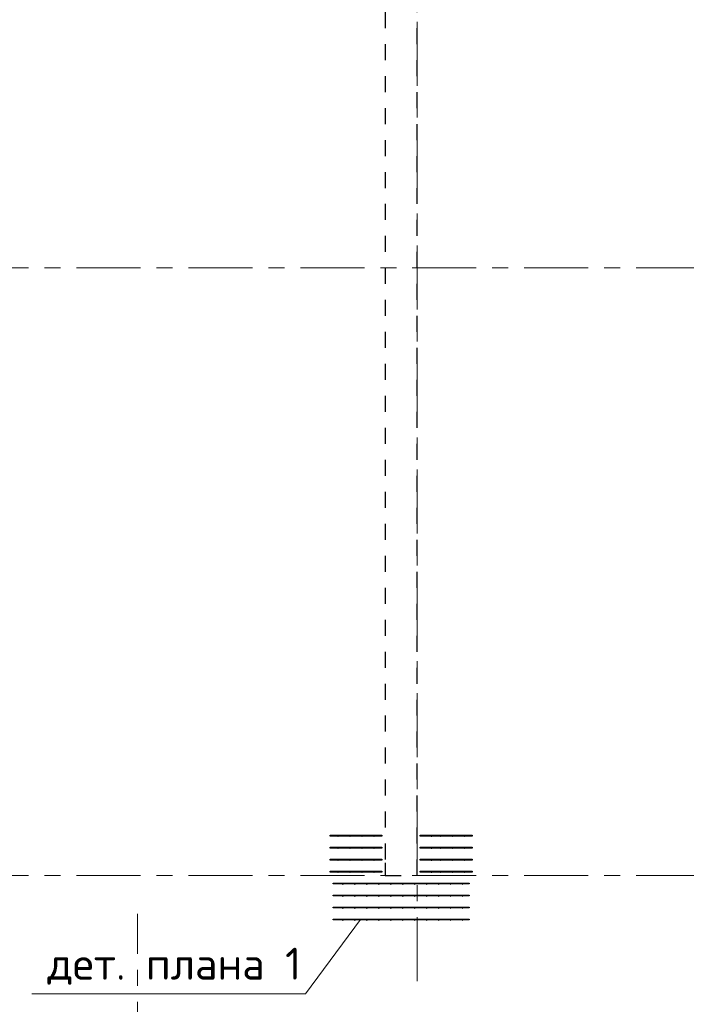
# Model space of a CAD drawing. Header units: metres. Extents: x -38 to 93, y -15 to 21.
# Tile 50 of 194: x 36.21 to 40.38, y 8.19 to 14.35. Entities that reach past the tile are written whole.
import ezdxf

# ---------------------------------------------------------------- set-up
doc = ezdxf.new("R2010")
doc.units = ezdxf.units.M
for name, pattern in [('______11', [0.5, 0.4, -0.05, 0, -0.05]), ('______2', [0.0405, 0.03, -0.0105]), ('______5', [1.1, 0.8, -0.1, 0.1, -0.1])]:
    doc.linetypes.add(name, pattern=pattern)
for name, color, linetype, lineweight in [('XR$2$Осевая линия (1)', 7, '______5', 13), ('XR$4$Арматурный каркас 01', 4, 'Continuous', 35), ('XR$4$Текст_ общее_1', 7, 'Continuous', 13)]:
    doc.layers.add(name, color=color, linetype=linetype, lineweight=lineweight)
doc.layers.add('XR$6$Стена_ бетон несущ.', color=7, linetype='Continuous', lineweight=70, true_color=0xb4b496)
doc.styles.add('ISOCPEUR', font='txt')

msp = doc.modelspace()

# ---------------------------------------------------------------- hatches: boundary and pattern name
at = {"layer": 'XR$4$Арматурный каркас 01', "linetype": 'Continuous', "lineweight": 50, "transparency": 33554687}
for points in [[(38.208, 9.2432), (38.2078, 9.2444), (38.2071, 9.2454), (38.2061, 9.246), (38.205, 9.2462), (38.2039, 9.246), (38.2029, 9.2454), (38.2022, 9.2444), (38.202, 9.2432), (38.2022, 9.2421), (38.2029, 9.2411), (38.2039, 9.2405), (38.205, 9.2402), (38.2061, 9.2405), (38.2071, 9.2411), (38.2078, 9.2421)], [(38.283, 9.2432), (38.2828, 9.2444), (38.2821, 9.2454), (38.2811, 9.246), (38.28, 9.2462), (38.2789, 9.246), (38.2779, 9.2454), (38.2772, 9.2444), (38.277, 9.2432), (38.2772, 9.2421), (38.2779, 9.2411), (38.2789, 9.2405), (38.28, 9.2402), (38.2811, 9.2405), (38.2821, 9.2411), (38.2828, 9.2421)], [(38.358, 9.2432), (38.3578, 9.2444), (38.3571, 9.2454), (38.3561, 9.246), (38.355, 9.2462), (38.3539, 9.246), (38.3529, 9.2454), (38.3522, 9.2444), (38.352, 9.2432), (38.3522, 9.2421), (38.3529, 9.2411), (38.3539, 9.2405), (38.355, 9.2402), (38.3561, 9.2405), (38.3571, 9.2411), (38.3578, 9.2421)], [(38.433, 9.2432), (38.4328, 9.2444), (38.4321, 9.2454), (38.4311, 9.246), (38.43, 9.2462), (38.4289, 9.246), (38.4279, 9.2454), (38.4272, 9.2444), (38.427, 9.2432), (38.4272, 9.2421), (38.4279, 9.2411), (38.4289, 9.2405), (38.43, 9.2402), (38.4311, 9.2405), (38.4321, 9.2411), (38.4328, 9.2421)], [(38.793, 9.2432), (38.7928, 9.2444), (38.7921, 9.2454), (38.7911, 9.246), (38.79, 9.2462), (38.7889, 9.246), (38.7879, 9.2454), (38.7872, 9.2444), (38.787, 9.2432), (38.7872, 9.2421), (38.7879, 9.2411), (38.7889, 9.2405), (38.79, 9.2402), (38.7911, 9.2405), (38.7921, 9.2411), (38.7928, 9.2421)], [(38.848, 9.2432), (38.8478, 9.2444), (38.8471, 9.2454), (38.8461, 9.246), (38.845, 9.2462), (38.8439, 9.246), (38.8429, 9.2454), (38.8422, 9.2444), (38.842, 9.2432), (38.8422, 9.2421), (38.8429, 9.2411), (38.8439, 9.2405), (38.845, 9.2402), (38.8461, 9.2405), (38.8471, 9.2411), (38.8478, 9.2421)], [(38.923, 9.2432), (38.9228, 9.2444), (38.9221, 9.2454), (38.9211, 9.246), (38.92, 9.2462), (38.9189, 9.246), (38.9179, 9.2454), (38.9172, 9.2444), (38.917, 9.2432), (38.9172, 9.2421), (38.9179, 9.2411), (38.9189, 9.2405), (38.92, 9.2402), (38.9211, 9.2405), (38.9221, 9.2411), (38.9228, 9.2421)], [(38.998, 9.2432), (38.9978, 9.2444), (38.9971, 9.2454), (38.9961, 9.246), (38.995, 9.2462), (38.9939, 9.246), (38.9929, 9.2454), (38.9922, 9.2444), (38.992, 9.2432), (38.9922, 9.2421), (38.9929, 9.2411), (38.9939, 9.2405), (38.995, 9.2402), (38.9961, 9.2405), (38.9971, 9.2411), (38.9978, 9.2421)], [(38.208, 9.1682), (38.2078, 9.1694), (38.2071, 9.1704), (38.2061, 9.171), (38.205, 9.1712), (38.2039, 9.171), (38.2029, 9.1704), (38.2022, 9.1694), (38.202, 9.1682), (38.2022, 9.1671), (38.2029, 9.1661), (38.2039, 9.1655), (38.205, 9.1652), (38.2061, 9.1655), (38.2071, 9.1661), (38.2078, 9.1671)], [(38.283, 9.1682), (38.2828, 9.1694), (38.2821, 9.1704), (38.2811, 9.171), (38.28, 9.1712), (38.2789, 9.171), (38.2779, 9.1704), (38.2772, 9.1694), (38.277, 9.1682), (38.2772, 9.1671), (38.2779, 9.1661), (38.2789, 9.1655), (38.28, 9.1652), (38.2811, 9.1655), (38.2821, 9.1661), (38.2828, 9.1671)], [(38.358, 9.1682), (38.3578, 9.1694), (38.3571, 9.1704), (38.3561, 9.171), (38.355, 9.1712), (38.3539, 9.171), (38.3529, 9.1704), (38.3522, 9.1694), (38.352, 9.1682), (38.3522, 9.1671), (38.3529, 9.1661), (38.3539, 9.1655), (38.355, 9.1652), (38.3561, 9.1655), (38.3571, 9.1661), (38.3578, 9.1671)], [(38.433, 9.1682), (38.4328, 9.1694), (38.4321, 9.1704), (38.4311, 9.171), (38.43, 9.1712), (38.4289, 9.171), (38.4279, 9.1704), (38.4272, 9.1694), (38.427, 9.1682), (38.4272, 9.1671), (38.4279, 9.1661), (38.4289, 9.1655), (38.43, 9.1652), (38.4311, 9.1655), (38.4321, 9.1661), (38.4328, 9.1671)], [(38.793, 9.1682), (38.7928, 9.1694), (38.7921, 9.1704), (38.7911, 9.171), (38.79, 9.1712), (38.7889, 9.171), (38.7879, 9.1704), (38.7872, 9.1694), (38.787, 9.1682), (38.7872, 9.1671), (38.7879, 9.1661), (38.7889, 9.1655), (38.79, 9.1652), (38.7911, 9.1655), (38.7921, 9.1661), (38.7928, 9.1671)], [(38.848, 9.1682), (38.8478, 9.1694), (38.8471, 9.1704), (38.8461, 9.171), (38.845, 9.1712), (38.8439, 9.171), (38.8429, 9.1704), (38.8422, 9.1694), (38.842, 9.1682), (38.8422, 9.1671), (38.8429, 9.1661), (38.8439, 9.1655), (38.845, 9.1652), (38.8461, 9.1655), (38.8471, 9.1661), (38.8478, 9.1671)], [(38.923, 9.1682), (38.9228, 9.1694), (38.9221, 9.1704), (38.9211, 9.171), (38.92, 9.1712), (38.9189, 9.171), (38.9179, 9.1704), (38.9172, 9.1694), (38.917, 9.1682), (38.9172, 9.1671), (38.9179, 9.1661), (38.9189, 9.1655), (38.92, 9.1652), (38.9211, 9.1655), (38.9221, 9.1661), (38.9228, 9.1671)], [(38.998, 9.1682), (38.9978, 9.1694), (38.9971, 9.1704), (38.9961, 9.171), (38.995, 9.1712), (38.9939, 9.171), (38.9929, 9.1704), (38.9922, 9.1694), (38.992, 9.1682), (38.9922, 9.1671), (38.9929, 9.1661), (38.9939, 9.1655), (38.995, 9.1652), (38.9961, 9.1655), (38.9971, 9.1661), (38.9978, 9.1671)], [(38.208, 9.0932), (38.2078, 9.0944), (38.2071, 9.0954), (38.2061, 9.096), (38.205, 9.0962), (38.2039, 9.096), (38.2029, 9.0954), (38.2022, 9.0944), (38.202, 9.0932), (38.2022, 9.0921), (38.2029, 9.0911), (38.2039, 9.0905), (38.205, 9.0902), (38.2061, 9.0905), (38.2071, 9.0911), (38.2078, 9.0921)], [(38.283, 9.0932), (38.2828, 9.0944), (38.2821, 9.0954), (38.2811, 9.096), (38.28, 9.0962), (38.2789, 9.096), (38.2779, 9.0954), (38.2772, 9.0944), (38.277, 9.0932), (38.2772, 9.0921), (38.2779, 9.0911), (38.2789, 9.0905), (38.28, 9.0902), (38.2811, 9.0905), (38.2821, 9.0911), (38.2828, 9.0921)], [(38.358, 9.0932), (38.3578, 9.0944), (38.3571, 9.0954), (38.3561, 9.096), (38.355, 9.0962), (38.3539, 9.096), (38.3529, 9.0954), (38.3522, 9.0944), (38.352, 9.0932), (38.3522, 9.0921), (38.3529, 9.0911), (38.3539, 9.0905), (38.355, 9.0902), (38.3561, 9.0905), (38.3571, 9.0911), (38.3578, 9.0921)], [(38.433, 9.0932), (38.4328, 9.0944), (38.4321, 9.0954), (38.4311, 9.096), (38.43, 9.0962), (38.4289, 9.096), (38.4279, 9.0954), (38.4272, 9.0944), (38.427, 9.0932), (38.4272, 9.0921), (38.4279, 9.0911), (38.4289, 9.0905), (38.43, 9.0902), (38.4311, 9.0905), (38.4321, 9.0911), (38.4328, 9.0921)], [(38.793, 9.0932), (38.7928, 9.0944), (38.7921, 9.0954), (38.7911, 9.096), (38.79, 9.0962), (38.7889, 9.096), (38.7879, 9.0954), (38.7872, 9.0944), (38.787, 9.0932), (38.7872, 9.0921), (38.7879, 9.0911), (38.7889, 9.0905), (38.79, 9.0902), (38.7911, 9.0905), (38.7921, 9.0911), (38.7928, 9.0921)], [(38.848, 9.0932), (38.8478, 9.0944), (38.8471, 9.0954), (38.8461, 9.096), (38.845, 9.0962), (38.8439, 9.096), (38.8429, 9.0954), (38.8422, 9.0944), (38.842, 9.0932), (38.8422, 9.0921), (38.8429, 9.0911), (38.8439, 9.0905), (38.845, 9.0902), (38.8461, 9.0905), (38.8471, 9.0911), (38.8478, 9.0921)], [(38.923, 9.0932), (38.9228, 9.0944), (38.9221, 9.0954), (38.9211, 9.096), (38.92, 9.0962), (38.9189, 9.096), (38.9179, 9.0954), (38.9172, 9.0944), (38.917, 9.0932), (38.9172, 9.0921), (38.9179, 9.0911), (38.9189, 9.0905), (38.92, 9.0902), (38.9211, 9.0905), (38.9221, 9.0911), (38.9228, 9.0921)], [(38.998, 9.0932), (38.9978, 9.0944), (38.9971, 9.0954), (38.9961, 9.096), (38.995, 9.0962), (38.9939, 9.096), (38.9929, 9.0954), (38.9922, 9.0944), (38.992, 9.0932), (38.9922, 9.0921), (38.9929, 9.0911), (38.9939, 9.0905), (38.995, 9.0902), (38.9961, 9.0905), (38.9971, 9.0911), (38.9978, 9.0921)], [(38.208, 9.0182), (38.2078, 9.0194), (38.2071, 9.0204), (38.2061, 9.021), (38.205, 9.0212), (38.2039, 9.021), (38.2029, 9.0204), (38.2022, 9.0194), (38.202, 9.0182), (38.2022, 9.0171), (38.2029, 9.0161), (38.2039, 9.0155), (38.205, 9.0152), (38.2061, 9.0155), (38.2071, 9.0161), (38.2078, 9.0171)], [(38.283, 9.0182), (38.2828, 9.0194), (38.2821, 9.0204), (38.2811, 9.021), (38.28, 9.0212), (38.2789, 9.021), (38.2779, 9.0204), (38.2772, 9.0194), (38.277, 9.0182), (38.2772, 9.0171), (38.2779, 9.0161), (38.2789, 9.0155), (38.28, 9.0152), (38.2811, 9.0155), (38.2821, 9.0161), (38.2828, 9.0171)], [(38.358, 9.0182), (38.3578, 9.0194), (38.3571, 9.0204), (38.3561, 9.021), (38.355, 9.0212), (38.3539, 9.021), (38.3529, 9.0204), (38.3522, 9.0194), (38.352, 9.0182), (38.3522, 9.0171), (38.3529, 9.0161), (38.3539, 9.0155), (38.355, 9.0152), (38.3561, 9.0155), (38.3571, 9.0161), (38.3578, 9.0171)], [(38.433, 9.0182), (38.4328, 9.0194), (38.4321, 9.0204), (38.4311, 9.021), (38.43, 9.0212), (38.4289, 9.021), (38.4279, 9.0204), (38.4272, 9.0194), (38.427, 9.0182), (38.4272, 9.0171), (38.4279, 9.0161), (38.4289, 9.0155), (38.43, 9.0152), (38.4311, 9.0155), (38.4321, 9.0161), (38.4328, 9.0171)], [(38.793, 9.0182), (38.7928, 9.0194), (38.7921, 9.0204), (38.7911, 9.021), (38.79, 9.0212), (38.7889, 9.021), (38.7879, 9.0204), (38.7872, 9.0194), (38.787, 9.0182), (38.7872, 9.0171), (38.7879, 9.0161), (38.7889, 9.0155), (38.79, 9.0152), (38.7911, 9.0155), (38.7921, 9.0161), (38.7928, 9.0171)], [(38.848, 9.0182), (38.8478, 9.0194), (38.8471, 9.0204), (38.8461, 9.021), (38.845, 9.0212), (38.8439, 9.021), (38.8429, 9.0204), (38.8422, 9.0194), (38.842, 9.0182), (38.8422, 9.0171), (38.8429, 9.0161), (38.8439, 9.0155), (38.845, 9.0152), (38.8461, 9.0155), (38.8471, 9.0161), (38.8478, 9.0171)], [(38.923, 9.0182), (38.9228, 9.0194), (38.9221, 9.0204), (38.9211, 9.021), (38.92, 9.0212), (38.9189, 9.021), (38.9179, 9.0204), (38.9172, 9.0194), (38.917, 9.0182), (38.9172, 9.0171), (38.9179, 9.0161), (38.9189, 9.0155), (38.92, 9.0152), (38.9211, 9.0155), (38.9221, 9.0161), (38.9228, 9.0171)], [(38.998, 9.0182), (38.9978, 9.0194), (38.9971, 9.0204), (38.9961, 9.021), (38.995, 9.0212), (38.9939, 9.021), (38.9929, 9.0204), (38.9922, 9.0194), (38.992, 9.0182), (38.9922, 9.0171), (38.9929, 9.0161), (38.9939, 9.0155), (38.995, 9.0152), (38.9961, 9.0155), (38.9971, 9.0161), (38.9978, 9.0171)], [(38.238, 8.9432), (38.2378, 8.9444), (38.2371, 8.9454), (38.2361, 8.946), (38.235, 8.9462), (38.2339, 8.946), (38.2329, 8.9454), (38.2322, 8.9444), (38.232, 8.9432), (38.2322, 8.9421), (38.2329, 8.9411), (38.2339, 8.9405), (38.235, 8.9402), (38.2361, 8.9405), (38.2371, 8.9411), (38.2378, 8.9421)], [(38.313, 8.9432), (38.3128, 8.9444), (38.3121, 8.9454), (38.3111, 8.946), (38.31, 8.9462), (38.3089, 8.946), (38.3079, 8.9454), (38.3072, 8.9444), (38.307, 8.9432), (38.3072, 8.9421), (38.3079, 8.9411), (38.3089, 8.9405), (38.31, 8.9402), (38.3111, 8.9405), (38.3121, 8.9411), (38.3128, 8.9421)], [(38.388, 8.9432), (38.3878, 8.9444), (38.3871, 8.9454), (38.3861, 8.946), (38.385, 8.9462), (38.3839, 8.946), (38.3829, 8.9454), (38.3822, 8.9444), (38.382, 8.9432), (38.3822, 8.9421), (38.3829, 8.9411), (38.3839, 8.9405), (38.385, 8.9402), (38.3861, 8.9405), (38.3871, 8.9411), (38.3878, 8.9421)], [(38.463, 8.9432), (38.4628, 8.9444), (38.4621, 8.9454), (38.4611, 8.946), (38.46, 8.9462), (38.4589, 8.946), (38.4579, 8.9454), (38.4572, 8.9444), (38.457, 8.9432), (38.4572, 8.9421), (38.4579, 8.9411), (38.4589, 8.9405), (38.46, 8.9402), (38.4611, 8.9405), (38.4621, 8.9411), (38.4628, 8.9421)], [(38.538, 8.9432), (38.5378, 8.9444), (38.5371, 8.9454), (38.5361, 8.946), (38.535, 8.9462), (38.5339, 8.946), (38.5329, 8.9454), (38.5322, 8.9444), (38.532, 8.9432), (38.5322, 8.9421), (38.5329, 8.9411), (38.5339, 8.9405), (38.535, 8.9402), (38.5361, 8.9405), (38.5371, 8.9411), (38.5378, 8.9421)], [(38.613, 8.9432), (38.6128, 8.9444), (38.6121, 8.9454), (38.6111, 8.946), (38.61, 8.9462), (38.6089, 8.946), (38.6079, 8.9454), (38.6072, 8.9444), (38.607, 8.9432), (38.6072, 8.9421), (38.6079, 8.9411), (38.6089, 8.9405), (38.61, 8.9402), (38.6111, 8.9405), (38.6121, 8.9411), (38.6128, 8.9421)], [(38.688, 8.9432), (38.6878, 8.9444), (38.6871, 8.9454), (38.6861, 8.946), (38.685, 8.9462), (38.6839, 8.946), (38.6829, 8.9454), (38.6822, 8.9444), (38.682, 8.9432), (38.6822, 8.9421), (38.6829, 8.9411), (38.6839, 8.9405), (38.685, 8.9402), (38.6861, 8.9405), (38.6871, 8.9411), (38.6878, 8.9421)], [(38.763, 8.9432), (38.7628, 8.9444), (38.7621, 8.9454), (38.7611, 8.946), (38.76, 8.9462), (38.7589, 8.946), (38.7579, 8.9454), (38.7572, 8.9444), (38.757, 8.9432), (38.7572, 8.9421), (38.7579, 8.9411), (38.7589, 8.9405), (38.76, 8.9402), (38.7611, 8.9405), (38.7621, 8.9411), (38.7628, 8.9421)], [(38.838, 8.9432), (38.8378, 8.9444), (38.8371, 8.9454), (38.8361, 8.946), (38.835, 8.9462), (38.8339, 8.946), (38.8329, 8.9454), (38.8322, 8.9444), (38.832, 8.9432), (38.8322, 8.9421), (38.8329, 8.9411), (38.8339, 8.9405), (38.835, 8.9402), (38.8361, 8.9405), (38.8371, 8.9411), (38.8378, 8.9421)], [(38.913, 8.9432), (38.9128, 8.9444), (38.9121, 8.9454), (38.9111, 8.946), (38.91, 8.9462), (38.9089, 8.946), (38.9079, 8.9454), (38.9072, 8.9444), (38.907, 8.9432), (38.9072, 8.9421), (38.9079, 8.9411), (38.9089, 8.9405), (38.91, 8.9402), (38.9111, 8.9405), (38.9121, 8.9411), (38.9128, 8.9421)], [(38.988, 8.9432), (38.9878, 8.9444), (38.9871, 8.9454), (38.9861, 8.946), (38.985, 8.9462), (38.9839, 8.946), (38.9829, 8.9454), (38.9822, 8.9444), (38.982, 8.9432), (38.9822, 8.9421), (38.9829, 8.9411), (38.9839, 8.9405), (38.985, 8.9402), (38.9861, 8.9405), (38.9871, 8.9411), (38.9878, 8.9421)], [(38.238, 8.8682), (38.2378, 8.8694), (38.2371, 8.8704), (38.2361, 8.871), (38.235, 8.8712), (38.2339, 8.871), (38.2329, 8.8704), (38.2322, 8.8694), (38.232, 8.8682), (38.2322, 8.8671), (38.2329, 8.8661), (38.2339, 8.8655), (38.235, 8.8652), (38.2361, 8.8655), (38.2371, 8.8661), (38.2378, 8.8671)], [(38.313, 8.8682), (38.3128, 8.8694), (38.3121, 8.8704), (38.3111, 8.871), (38.31, 8.8712), (38.3089, 8.871), (38.3079, 8.8704), (38.3072, 8.8694), (38.307, 8.8682), (38.3072, 8.8671), (38.3079, 8.8661), (38.3089, 8.8655), (38.31, 8.8652), (38.3111, 8.8655), (38.3121, 8.8661), (38.3128, 8.8671)], [(38.388, 8.8682), (38.3878, 8.8694), (38.3871, 8.8704), (38.3861, 8.871), (38.385, 8.8712), (38.3839, 8.871), (38.3829, 8.8704), (38.3822, 8.8694), (38.382, 8.8682), (38.3822, 8.8671), (38.3829, 8.8661), (38.3839, 8.8655), (38.385, 8.8652), (38.3861, 8.8655), (38.3871, 8.8661), (38.3878, 8.8671)], [(38.463, 8.8682), (38.4628, 8.8694), (38.4621, 8.8704), (38.4611, 8.871), (38.46, 8.8712), (38.4589, 8.871), (38.4579, 8.8704), (38.4572, 8.8694), (38.457, 8.8682), (38.4572, 8.8671), (38.4579, 8.8661), (38.4589, 8.8655), (38.46, 8.8652), (38.4611, 8.8655), (38.4621, 8.8661), (38.4628, 8.8671)], [(38.538, 8.8682), (38.5378, 8.8694), (38.5371, 8.8704), (38.5361, 8.871), (38.535, 8.8712), (38.5339, 8.871), (38.5329, 8.8704), (38.5322, 8.8694), (38.532, 8.8682), (38.5322, 8.8671), (38.5329, 8.8661), (38.5339, 8.8655), (38.535, 8.8652), (38.5361, 8.8655), (38.5371, 8.8661), (38.5378, 8.8671)], [(38.613, 8.8682), (38.6128, 8.8694), (38.6121, 8.8704), (38.6111, 8.871), (38.61, 8.8712), (38.6089, 8.871), (38.6079, 8.8704), (38.6072, 8.8694), (38.607, 8.8682), (38.6072, 8.8671), (38.6079, 8.8661), (38.6089, 8.8655), (38.61, 8.8652), (38.6111, 8.8655), (38.6121, 8.8661), (38.6128, 8.8671)], [(38.688, 8.8682), (38.6878, 8.8694), (38.6871, 8.8704), (38.6861, 8.871), (38.685, 8.8712), (38.6839, 8.871), (38.6829, 8.8704), (38.6822, 8.8694), (38.682, 8.8682), (38.6822, 8.8671), (38.6829, 8.8661), (38.6839, 8.8655), (38.685, 8.8652), (38.6861, 8.8655), (38.6871, 8.8661), (38.6878, 8.8671)], [(38.763, 8.8682), (38.7628, 8.8694), (38.7621, 8.8704), (38.7611, 8.871), (38.76, 8.8712), (38.7589, 8.871), (38.7579, 8.8704), (38.7572, 8.8694), (38.757, 8.8682), (38.7572, 8.8671), (38.7579, 8.8661), (38.7589, 8.8655), (38.76, 8.8652), (38.7611, 8.8655), (38.7621, 8.8661), (38.7628, 8.8671)], [(38.838, 8.8682), (38.8378, 8.8694), (38.8371, 8.8704), (38.8361, 8.871), (38.835, 8.8712), (38.8339, 8.871), (38.8329, 8.8704), (38.8322, 8.8694), (38.832, 8.8682), (38.8322, 8.8671), (38.8329, 8.8661), (38.8339, 8.8655), (38.835, 8.8652), (38.8361, 8.8655), (38.8371, 8.8661), (38.8378, 8.8671)], [(38.913, 8.8682), (38.9128, 8.8694), (38.9121, 8.8704), (38.9111, 8.871), (38.91, 8.8712), (38.9089, 8.871), (38.9079, 8.8704), (38.9072, 8.8694), (38.907, 8.8682), (38.9072, 8.8671), (38.9079, 8.8661), (38.9089, 8.8655), (38.91, 8.8652), (38.9111, 8.8655), (38.9121, 8.8661), (38.9128, 8.8671)], [(38.988, 8.8682), (38.9878, 8.8694), (38.9871, 8.8704), (38.9861, 8.871), (38.985, 8.8712), (38.9839, 8.871), (38.9829, 8.8704), (38.9822, 8.8694), (38.982, 8.8682), (38.9822, 8.8671), (38.9829, 8.8661), (38.9839, 8.8655), (38.985, 8.8652), (38.9861, 8.8655), (38.9871, 8.8661), (38.9878, 8.8671)], [(38.238, 8.7932), (38.2378, 8.7944), (38.2371, 8.7954), (38.2361, 8.796), (38.235, 8.7962), (38.2339, 8.796), (38.2329, 8.7954), (38.2322, 8.7944), (38.232, 8.7932), (38.2322, 8.7921), (38.2329, 8.7911), (38.2339, 8.7905), (38.235, 8.7902), (38.2361, 8.7905), (38.2371, 8.7911), (38.2378, 8.7921)], [(38.313, 8.7932), (38.3128, 8.7944), (38.3121, 8.7954), (38.3111, 8.796), (38.31, 8.7962), (38.3089, 8.796), (38.3079, 8.7954), (38.3072, 8.7944), (38.307, 8.7932), (38.3072, 8.7921), (38.3079, 8.7911), (38.3089, 8.7905), (38.31, 8.7902), (38.3111, 8.7905), (38.3121, 8.7911), (38.3128, 8.7921)], [(38.388, 8.7932), (38.3878, 8.7944), (38.3871, 8.7954), (38.3861, 8.796), (38.385, 8.7962), (38.3839, 8.796), (38.3829, 8.7954), (38.3822, 8.7944), (38.382, 8.7932), (38.3822, 8.7921), (38.3829, 8.7911), (38.3839, 8.7905), (38.385, 8.7902), (38.3861, 8.7905), (38.3871, 8.7911), (38.3878, 8.7921)], [(38.463, 8.7932), (38.4628, 8.7944), (38.4621, 8.7954), (38.4611, 8.796), (38.46, 8.7962), (38.4589, 8.796), (38.4579, 8.7954), (38.4572, 8.7944), (38.457, 8.7932), (38.4572, 8.7921), (38.4579, 8.7911), (38.4589, 8.7905), (38.46, 8.7902), (38.4611, 8.7905), (38.4621, 8.7911), (38.4628, 8.7921)], [(38.538, 8.7932), (38.5378, 8.7944), (38.5371, 8.7954), (38.5361, 8.796), (38.535, 8.7962), (38.5339, 8.796), (38.5329, 8.7954), (38.5322, 8.7944), (38.532, 8.7932), (38.5322, 8.7921), (38.5329, 8.7911), (38.5339, 8.7905), (38.535, 8.7902), (38.5361, 8.7905), (38.5371, 8.7911), (38.5378, 8.7921)], [(38.613, 8.7932), (38.6128, 8.7944), (38.6121, 8.7954), (38.6111, 8.796), (38.61, 8.7962), (38.6089, 8.796), (38.6079, 8.7954), (38.6072, 8.7944), (38.607, 8.7932), (38.6072, 8.7921), (38.6079, 8.7911), (38.6089, 8.7905), (38.61, 8.7902), (38.6111, 8.7905), (38.6121, 8.7911), (38.6128, 8.7921)], [(38.688, 8.7932), (38.6878, 8.7944), (38.6871, 8.7954), (38.6861, 8.796), (38.685, 8.7962), (38.6839, 8.796), (38.6829, 8.7954), (38.6822, 8.7944), (38.682, 8.7932), (38.6822, 8.7921), (38.6829, 8.7911), (38.6839, 8.7905), (38.685, 8.7902), (38.6861, 8.7905), (38.6871, 8.7911), (38.6878, 8.7921)], [(38.763, 8.7932), (38.7628, 8.7944), (38.7621, 8.7954), (38.7611, 8.796), (38.76, 8.7962), (38.7589, 8.796), (38.7579, 8.7954), (38.7572, 8.7944), (38.757, 8.7932), (38.7572, 8.7921), (38.7579, 8.7911), (38.7589, 8.7905), (38.76, 8.7902), (38.7611, 8.7905), (38.7621, 8.7911), (38.7628, 8.7921)], [(38.838, 8.7932), (38.8378, 8.7944), (38.8371, 8.7954), (38.8361, 8.796), (38.835, 8.7962), (38.8339, 8.796), (38.8329, 8.7954), (38.8322, 8.7944), (38.832, 8.7932), (38.8322, 8.7921), (38.8329, 8.7911), (38.8339, 8.7905), (38.835, 8.7902), (38.8361, 8.7905), (38.8371, 8.7911), (38.8378, 8.7921)], [(38.913, 8.7932), (38.9128, 8.7944), (38.9121, 8.7954), (38.9111, 8.796), (38.91, 8.7962), (38.9089, 8.796), (38.9079, 8.7954), (38.9072, 8.7944), (38.907, 8.7932), (38.9072, 8.7921), (38.9079, 8.7911), (38.9089, 8.7905), (38.91, 8.7902), (38.9111, 8.7905), (38.9121, 8.7911), (38.9128, 8.7921)], [(38.988, 8.7932), (38.9878, 8.7944), (38.9871, 8.7954), (38.9861, 8.796), (38.985, 8.7962), (38.9839, 8.796), (38.9829, 8.7954), (38.9822, 8.7944), (38.982, 8.7932), (38.9822, 8.7921), (38.9829, 8.7911), (38.9839, 8.7905), (38.985, 8.7902), (38.9861, 8.7905), (38.9871, 8.7911), (38.9878, 8.7921)], [(38.238, 8.7182), (38.2378, 8.7194), (38.2371, 8.7204), (38.2361, 8.721), (38.235, 8.7212), (38.2339, 8.721), (38.2329, 8.7204), (38.2322, 8.7194), (38.232, 8.7182), (38.2322, 8.7171), (38.2329, 8.7161), (38.2339, 8.7155), (38.235, 8.7152), (38.2361, 8.7155), (38.2371, 8.7161), (38.2378, 8.7171)], [(38.313, 8.7182), (38.3128, 8.7194), (38.3121, 8.7204), (38.3111, 8.721), (38.31, 8.7212), (38.3089, 8.721), (38.3079, 8.7204), (38.3072, 8.7194), (38.307, 8.7182), (38.3072, 8.7171), (38.3079, 8.7161), (38.3089, 8.7155), (38.31, 8.7152), (38.3111, 8.7155), (38.3121, 8.7161), (38.3128, 8.7171)], [(38.388, 8.7182), (38.3878, 8.7194), (38.3871, 8.7204), (38.3861, 8.721), (38.385, 8.7212), (38.3839, 8.721), (38.3829, 8.7204), (38.3822, 8.7194), (38.382, 8.7182), (38.3822, 8.7171), (38.3829, 8.7161), (38.3839, 8.7155), (38.385, 8.7152), (38.3861, 8.7155), (38.3871, 8.7161), (38.3878, 8.7171)], [(38.463, 8.7182), (38.4628, 8.7194), (38.4621, 8.7204), (38.4611, 8.721), (38.46, 8.7212), (38.4589, 8.721), (38.4579, 8.7204), (38.4572, 8.7194), (38.457, 8.7182), (38.4572, 8.7171), (38.4579, 8.7161), (38.4589, 8.7155), (38.46, 8.7152), (38.4611, 8.7155), (38.4621, 8.7161), (38.4628, 8.7171)], [(38.538, 8.7182), (38.5378, 8.7194), (38.5371, 8.7204), (38.5361, 8.721), (38.535, 8.7212), (38.5339, 8.721), (38.5329, 8.7204), (38.5322, 8.7194), (38.532, 8.7182), (38.5322, 8.7171), (38.5329, 8.7161), (38.5339, 8.7155), (38.535, 8.7152), (38.5361, 8.7155), (38.5371, 8.7161), (38.5378, 8.7171)], [(38.613, 8.7182), (38.6128, 8.7194), (38.6121, 8.7204), (38.6111, 8.721), (38.61, 8.7212), (38.6089, 8.721), (38.6079, 8.7204), (38.6072, 8.7194), (38.607, 8.7182), (38.6072, 8.7171), (38.6079, 8.7161), (38.6089, 8.7155), (38.61, 8.7152), (38.6111, 8.7155), (38.6121, 8.7161), (38.6128, 8.7171)], [(38.688, 8.7182), (38.6878, 8.7194), (38.6871, 8.7204), (38.6861, 8.721), (38.685, 8.7212), (38.6839, 8.721), (38.6829, 8.7204), (38.6822, 8.7194), (38.682, 8.7182), (38.6822, 8.7171), (38.6829, 8.7161), (38.6839, 8.7155), (38.685, 8.7152), (38.6861, 8.7155), (38.6871, 8.7161), (38.6878, 8.7171)], [(38.763, 8.7182), (38.7628, 8.7194), (38.7621, 8.7204), (38.7611, 8.721), (38.76, 8.7212), (38.7589, 8.721), (38.7579, 8.7204), (38.7572, 8.7194), (38.757, 8.7182), (38.7572, 8.7171), (38.7579, 8.7161), (38.7589, 8.7155), (38.76, 8.7152), (38.7611, 8.7155), (38.7621, 8.7161), (38.7628, 8.7171)], [(38.838, 8.7182), (38.8378, 8.7194), (38.8371, 8.7204), (38.8361, 8.721), (38.835, 8.7212), (38.8339, 8.721), (38.8329, 8.7204), (38.8322, 8.7194), (38.832, 8.7182), (38.8322, 8.7171), (38.8329, 8.7161), (38.8339, 8.7155), (38.835, 8.7152), (38.8361, 8.7155), (38.8371, 8.7161), (38.8378, 8.7171)], [(38.913, 8.7182), (38.9128, 8.7194), (38.9121, 8.7204), (38.9111, 8.721), (38.91, 8.7212), (38.9089, 8.721), (38.9079, 8.7204), (38.9072, 8.7194), (38.907, 8.7182), (38.9072, 8.7171), (38.9079, 8.7161), (38.9089, 8.7155), (38.91, 8.7152), (38.9111, 8.7155), (38.9121, 8.7161), (38.9128, 8.7171)], [(38.988, 8.7182), (38.9878, 8.7194), (38.9871, 8.7204), (38.9861, 8.721), (38.985, 8.7212), (38.9839, 8.721), (38.9829, 8.7204), (38.9822, 8.7194), (38.982, 8.7182), (38.9822, 8.7171), (38.9829, 8.7161), (38.9839, 8.7155), (38.985, 8.7152), (38.9861, 8.7155), (38.9871, 8.7161), (38.9878, 8.7171)]]:
    msp.add_hatch(color=2, dxfattribs=at).paths.add_polyline_path(points)

# ---------------------------------------------------------------- linework, layer by layer
at = {"layer": 'XR$2$Осевая линия (1)', "color": 253, "linetype": '______11', "lineweight": 13, "true_color": 0xa0a0a0, "transparency": 33554687}
for p, q in [((38.7, 8.34), (38.7, 19.78)), ((-2.63, 12.8), (62.6, 12.8)), ((-2.63, 9), (62.6, 9)), ((36.95, -3.39), (36.95, 8.76))]:
    msp.add_line(p, q, dxfattribs=at)
at = {"layer": 'XR$4$Арматурный каркас 01', "color": 2, "linetype": 'Continuous', "lineweight": 25, "transparency": 33554687}
for points in [[(38.48, 9.2472), (38.155, 9.2472), (38.155, 9.2532), (38.48, 9.2532), (38.48, 9.2472)], [(38.48, 9.2472), (38.155, 9.2472), (38.155, 9.2532), (38.48, 9.2532), (38.48, 9.2472)], [(38.72, 9.2532), (39.045, 9.2532), (39.045, 9.2472), (38.72, 9.2472), (38.72, 9.2532)], [(38.72, 9.2532), (39.045, 9.2532), (39.045, 9.2472), (38.72, 9.2472), (38.72, 9.2532)], [(38.48, 9.1722), (38.155, 9.1722), (38.155, 9.1782), (38.48, 9.1782), (38.48, 9.1722)], [(38.48, 9.1722), (38.155, 9.1722), (38.155, 9.1782), (38.48, 9.1782), (38.48, 9.1722)], [(38.72, 9.1782), (39.045, 9.1782), (39.045, 9.1722), (38.72, 9.1722), (38.72, 9.1782)], [(38.72, 9.1782), (39.045, 9.1782), (39.045, 9.1722), (38.72, 9.1722), (38.72, 9.1782)], [(38.48, 9.0972), (38.155, 9.0972), (38.155, 9.1032), (38.48, 9.1032), (38.48, 9.0972)], [(38.48, 9.0972), (38.155, 9.0972), (38.155, 9.1032), (38.48, 9.1032), (38.48, 9.0972)], [(38.72, 9.1032), (39.045, 9.1032), (39.045, 9.0972), (38.72, 9.0972), (38.72, 9.1032)], [(38.72, 9.1032), (39.045, 9.1032), (39.045, 9.0972), (38.72, 9.0972), (38.72, 9.1032)], [(38.48, 9.0222), (38.155, 9.0222), (38.155, 9.0282), (38.48, 9.0282), (38.48, 9.0222)], [(38.48, 9.0222), (38.155, 9.0222), (38.155, 9.0282), (38.48, 9.0282), (38.48, 9.0222)], [(38.72, 9.0282), (39.045, 9.0282), (39.045, 9.0222), (38.72, 9.0222), (38.72, 9.0282)], [(38.72, 9.0282), (39.045, 9.0282), (39.045, 9.0222), (38.72, 9.0222), (38.72, 9.0282)], [(38.175, 8.9532), (39.025, 8.9532), (39.025, 8.9472), (38.175, 8.9472), (38.175, 8.9532)], [(38.175, 8.9532), (39.025, 8.9532), (39.025, 8.9472), (38.175, 8.9472), (38.175, 8.9532)], [(38.175, 8.8782), (39.025, 8.8782), (39.025, 8.8722), (38.175, 8.8722), (38.175, 8.8782)], [(38.175, 8.8782), (39.025, 8.8782), (39.025, 8.8722), (38.175, 8.8722), (38.175, 8.8782)], [(38.175, 8.8032), (39.025, 8.8032), (39.025, 8.7972), (38.175, 8.7972), (38.175, 8.8032)], [(38.175, 8.8032), (39.025, 8.8032), (39.025, 8.7972), (38.175, 8.7972), (38.175, 8.8032)], [(38.175, 8.7282), (39.025, 8.7282), (39.025, 8.7222), (38.175, 8.7222), (38.175, 8.7282)], [(38.175, 8.7282), (39.025, 8.7282), (39.025, 8.7222), (38.175, 8.7222), (38.175, 8.7282)]]:
    msp.add_lwpolyline(points, dxfattribs=at)
at = {"layer": 'XR$4$Текст_ общее_1', "color": 7, "linetype": 'Continuous', "lineweight": 13, "transparency": 33554687}
msp.add_lwpolyline([(38.3453, 8.7252), (38.0008, 8.2595), (36.2908, 8.2595)], dxfattribs=at)
at = {"layer": 'XR$6$Стена_ бетон несущ.', "color": 253, "linetype": '______2', "lineweight": -3, "true_color": 0xa0a0a0, "transparency": 33554687}
for p, q in [((38.5, 16.4), (38.5, 10.6)), ((38.7, 9), (38.7, 16.1693)), ((38.5, 10.6), (38.5, 9.0795)), ((38.5, 9.0795), (38.5, 9)), ((38.5, 9), (38.7, 9))]:
    msp.add_line(p, q, dxfattribs=at)

# ---------------------------------------------------------------- texts
at = {"layer": 'XR$4$Текст_ общее_1', "color": 7, "linetype": 'Continuous', "lineweight": 13, "transparency": 33554687, "insert": (37.1808, 8.4329), "char_height": 0.2, "width": 1.695238, "attachment_point": 5, "style": 'ISOCPEUR'}
msp.add_mtext('\\A1;{\\fISOCPEUR|i0|b0;\\H0.200000;\\W1.000000;\\C7;дет. плана 1}\\P', dxfattribs=at)

doc.saveas('drawing.dxf')
